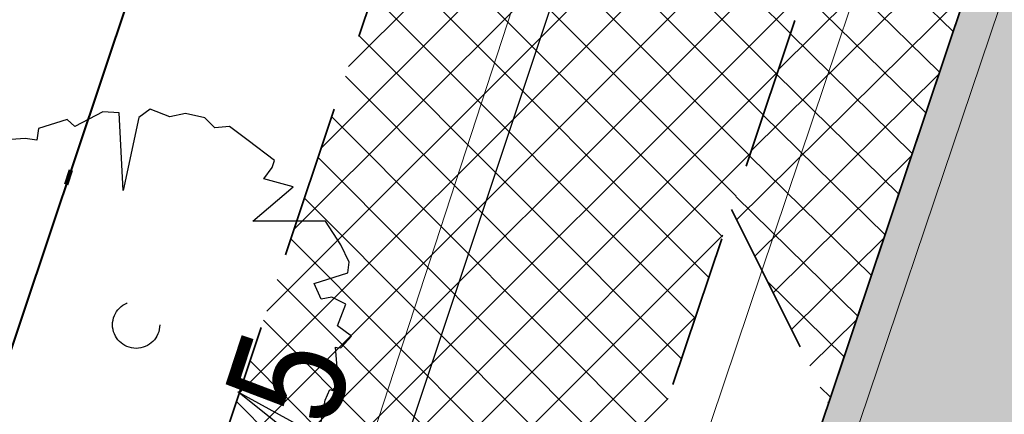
# Model space of a CAD drawing. Header units: metres. Extents: x 6599773 to 13199707, y 5688499 to 11377233.
# Tile 92 of 256: x 6599923.82 to 6599930.24, y 5688802.82 to 5688805.39. Entities that reach past the tile are written whole.
import ezdxf
from ezdxf.enums import TextEntityAlignment as Align

# ---------------------------------------------------------------- set-up
doc = ezdxf.new("R2010")
doc.units = ezdxf.units.M
doc.header["$MEASUREMENT"] = 0
for name, pattern in [('1', [0]), ('2_OTKJ', [2, 1.5, -0.5]), ('9', [1, 0, -1]), ('BTO', [0]), ('BUG', [1.5, 1, -0.5]), ('GUK', [2, 1.5, -0.5])]:
    doc.linetypes.add(name, pattern=pattern)
for name, color, linetype, lineweight in [('_kolor chodnik', 50, '1', 0), ('_kolor zjazdy kostka', 7, '1', 0), ('_kolor ścieżka', 10, '1', 0), ('_kraweznik', 7, 'CONTINUOUS', 35), ('_kraweznik niski', 150, 'CONTINUOUS', 35), ('_linie rozgran', 100, '9', 90), ('_nasadzenia', 72, 'BUG', 30), ('_obrzeze', 10, 'BUG', 35), ('AS__Nowe_granice', 140, 'CONTINUOUS', 30), ('Kontury', 90, 'GUK', 5), ('OTK_L_0', 7, '2_OTKJ', 5), ('OTK_L_5', 7, 'CONTINUOUS', 5), ('OTR_T_1', 7, 'CONTINUOUS', 5), ('OTZ_L_1', 7, 'CONTINUOUS', 5)]:
    doc.layers.add(name, color=color, linetype=linetype, lineweight=lineweight)
doc.layers.add('_kolor jezdnia', color=7, linetype='1', lineweight=0, true_color=0x00dbdb)
doc.layers.add('_podział mój', color=7, linetype='BTO', lineweight=40, true_color=0xdb70ff)
doc.layers.add('RS-drzewa projektowane', color=7, linetype='CONTINUOUS')
doc.styles.add('STYL_ARIAL', font='ARIALN.TTF', dxfattribs={"width": 0.75, "oblique": 0.1})
pattern_1 = [(45, (0, 0), (-0.1767766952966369, 0.1767766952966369), []), (135, (0, 0), (-0.1767766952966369, -0.1767766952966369), [])]

# ---------------------------------------------------------------- blocks, each defined once
blk = doc.blocks.new('d2')
at = {"layer": '_nasadzenia'}
for p, q in [((-293019.6650315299, 28216.48516633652), (-293019.9423898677, 28216.34093857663)), ((-293019.5058528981, 28216.47423294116), (-293019.6650315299, 28216.48516633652)), ((-293019.4652712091, 28215.71171003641), (-293019.5058528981, 28216.47423294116)), ((-293019.2000540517, 28216.51097357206), (-293019.3144192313, 28216.43055231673)), ((-293019.0088658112, 28216.43478685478), (-293019.2000540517, 28216.51097357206)), ((-293018.8558436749, 28216.46941021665), (-293019.0088658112, 28216.43478685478)), ((-293018.6644100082, 28216.42572959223), (-293018.8558436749, 28216.46941021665)), ((-293020.0166255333, 28216.40975598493), (-293020.2968166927, 28216.3208126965)), ((-293019.9423898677, 28216.34093857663), (-293020.0166255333, 28216.40975598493)), ((-293019.3144192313, 28216.43055231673), (-293019.4652712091, 28215.71171003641)), ((-293018.5676449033, 28216.32748790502), (-293018.6644100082, 28216.42572959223)), ((-293018.421270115, 28216.34265583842), (-293018.5676449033, 28216.32748790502)), ((-293018.2402983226, 28216.20477988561), (-293018.421270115, 28216.34265583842)), ((-293020.2968166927, 28216.3208126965), (-293020.3139259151, 28216.20716193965)), ((-293020.4275548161, 28216.22425896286), (-293020.8178057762, 28216.19464650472)), ((-293020.3139259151, 28216.20716193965), (-293020.4275548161, 28216.22425896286)), ((-293017.9817671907, 28216.00781423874), (-293018.2402983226, 28216.20477988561)), ((-293018.0050329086, 28215.93972023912), (-293017.9817671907, 28216.00781423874)), ((-293018.0871430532, 28215.82655175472), (-293018.0050329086, 28215.93972023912)), ((-293017.7984534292, 28215.74964162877), (-293018.0871430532, 28215.82655175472)), ((-293018.1938077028, 28215.40966504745), (-293017.7984534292, 28215.74964162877)), ((-293017.4792267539, 28215.41244162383), (-293018.1938077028, 28215.40966504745)), ((-293017.3314917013, 28215.17728852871), (-293017.4792267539, 28215.41244162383)), ((-293017.2482667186, 28215.00762989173), (-293017.3314917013, 28215.17728852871)), ((-293017.262052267, 28214.90370684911), (-293017.2482667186, 28215.00762989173)), ((-293017.5911168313, 28214.7988722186), (-293017.262052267, 28214.90370684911)), ((-293017.5240193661, 28214.64558719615), (-293017.5911168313, 28214.7988722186)), ((-293017.4198706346, 28214.66431921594), (-293017.5240193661, 28214.64558719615)), ((-293017.2806340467, 28214.59501953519), (-293017.4198706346, 28214.66431921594)), ((-293017.3634804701, 28214.38433277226), (-293017.2806340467, 28214.59501953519)), ((-293017.2244893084, 28214.28252699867), (-293017.3634804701, 28214.38433277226)), ((-293017.3293743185, 28214.16627670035), (-293017.2244893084, 28214.28252699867)), ((-293017.3515251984, 28213.81535557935), (-293017.3813259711, 28214.17316373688)), ((-293017.3813259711, 28214.17316373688), (-293017.3716003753, 28214.16984078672)), ((-293017.3716003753, 28214.16984078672), (-293017.3293743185, 28214.16627670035)), ((-293018.340181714, 28213.73353405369), (-293017.6313377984, 28213.34606689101)), ((-293017.6100354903, 28213.15411214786), (-293018.340181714, 28213.73353405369)), ((-293017.4827541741, 28213.65378966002), (-293017.4364681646, 28213.75747156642)), ((-293017.4364681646, 28213.75747156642), (-293017.4072913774, 28213.74750271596)), ((-293017.4071456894, 28213.74987151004), (-293017.3515251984, 28213.81535557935)), ((-293017.5369146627, 28213.36812186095), (-293017.4827541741, 28213.65378966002))]:
    blk.add_line(p, q, dxfattribs=at)
blk.add_circle((-293019.3393299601, 28214.3936584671), 0.2317757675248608, dxfattribs=at)

msp = doc.modelspace()

# ---------------------------------------------------------------- hatches: boundary and pattern name
at = {"layer": '_kolor chodnik'}
h = msp.add_hatch(dxfattribs=at)
h.set_pattern_fill('ANSI37', color=256, scale=2)
h.set_pattern_definition(pattern_1)
h.paths.add_polyline_path([(6599849.938171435, 5688542.085872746), (6599852.232147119, 5688548.938742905), (6599853.573135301, 5688548.489851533), (6599853.827082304, 5688549.248475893), (6599851.793849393, 5688549.929093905), (6599849.895278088, 5688548.982823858), (6599847.823506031, 5688542.793750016)])
edge = h.paths.add_edge_path()
edge.add_line((6600018.106075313, 5689087.454911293), (6600022.42781917, 5689091.229234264))
edge.add_line((6600022.42781917, 5689091.229234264), (6600020.233254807, 5689093.742094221))
edge.add_line((6600020.233254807, 5689093.742094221), (6600017.159471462, 5689091.057656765))
edge.add_arc((6600023.275194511, 5689085.3851404), 8.341433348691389, 137.1531559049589, 148.8016577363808)
edge.add_line((6600016.140105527, 5689089.706021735), (6600018.106075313, 5689087.454911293))
h.paths.add_polyline_path([(6600038.501784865, 5689187.592294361), (6600037.906968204, 5689187.700586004), (6600037.63829624, 5689186.224843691), (6600038.240083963, 5689186.115282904)])
h.paths.add_polyline_path([(6600069.098302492, 5689360.276020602), (6600068.321239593, 5689360.413462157), (6600068.064048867, 5689358.936495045), (6600068.836639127, 5689358.799546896)])
h.paths.add_polyline_path([(6600082.393785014, 5689362.950258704), (6600082.941124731, 5689366.103121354), (6600081.481377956, 5689366.361351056), (6600080.923159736, 5689363.210828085)])
h.paths.add_polyline_path([(6600074.022236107, 5689388.065861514), (6600072.983907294, 5689388.249860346), (6600072.723374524, 5689386.77253894), (6600073.760538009, 5689386.588865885)])
h.paths.add_polyline_path([(6600105.613104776, 5689486.405659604), (6600106.749499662, 5689489.711933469), (6600105.298891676, 5689490.233346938), (6600104.143487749, 5689486.917306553)], flags=17)
h.paths.add_polyline_path([(6600132.519778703, 5689678.737346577), (6600131.761827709, 5689678.896110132), (6600131.444670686, 5689677.429261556), (6600132.212256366, 5689677.269208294)])
h.paths.add_polyline_path([(6600156.649397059, 5689798.7449027), (6600156.48800471, 5689797.958860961), (6600157.450195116, 5689797.757316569), (6600157.615023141, 5689798.542205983)])
h.paths.add_polyline_path([(6600189.055358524, 5689948.643107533), (6600187.902868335, 5689948.884512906), (6600187.600024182, 5689947.417400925), (6600188.748131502, 5689947.176379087)])
edge = h.paths.add_edge_path()
edge.add_line((6600204.459383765, 5690032.969035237), (6600204.153258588, 5690031.227801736))
edge.add_arc((6600202.328347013, 5690027.299936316), 4.331100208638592, 41.85300125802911, 65.08011549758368, ccw=False)
edge.add_arc((6600032.90393149, 5690051.979071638), 174.020003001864, 352.8070218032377, 353.495463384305)
edge.add_arc((6600202.372679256, 5690027.343587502), 5.999999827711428, 55.12102442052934, 69.64815978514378)
edge = h.paths.add_edge_path()
edge.add_line((6600205.046027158, 5690040.265402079), (6600204.972740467, 5690038.483452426))
edge.add_arc((6600203.986269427, 5690044.401803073), 5.999999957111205, 279.4630688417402, 294.9140560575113)
edge.add_line((6600206.513819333, 5690038.960158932), (6600206.607027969, 5690041.030672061))
edge.add_arc((6600203.986269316, 5690044.401803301), 4.270000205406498, 284.3702444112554, 307.86193139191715, ccw=False)
edge = h.paths.add_edge_path()
edge.add_arc((6600203.547470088, 5690044.558759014), 6.446878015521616, 324.4350091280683, 356.2013368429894, ccw=False)
edge.add_arc((6600203.986269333, 5690044.401803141), 6.00000007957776, 323.2169970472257, 357.4193489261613)
h.paths.add_polyline_path([(6600208.910055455, 5690121.713696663), (6600208.146285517, 5690121.748120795), (6600207.125602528, 5690121.794124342), (6600209.971605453, 5690121.665851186)])
edge = h.paths.add_edge_path()
edge.add_line((6600238.769818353, 5690481.648294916), (6600240.338176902, 5690490.873746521))
edge.add_line((6600240.338176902, 5690490.873746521), (6600241.251295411, 5690510.829461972))
edge.add_line((6600241.251295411, 5690510.829461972), (6600239.524022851, 5690510.928942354))
edge.add_line((6600239.524022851, 5690510.928942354), (6600238.633343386, 5690491.167757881))
edge.add_line((6600238.633343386, 5690491.167757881), (6600234.579716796, 5690467.661262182))
edge.add_line((6600234.579716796, 5690467.661262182), (6600234.449796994, 5690464.966873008))
edge.add_arc((6600242.443669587, 5690464.607462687), 8.00194818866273, 177.4256738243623, 268.2543056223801)
edge.add_line((6600242.199903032, 5690456.609228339), (6600242.216657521, 5690457.359274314))
edge.add_line((6600242.216657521, 5690457.359274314), (6600242.305257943, 5690458.836738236))
edge.add_arc((6600242.444504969, 5690464.607952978), 5.772894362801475, 177.0298084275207, 268.6178439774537, ccw=False)
edge.add_line((6600236.679365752, 5690464.907083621), (6600236.951876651, 5690470.95443634))
edge.add_line((6600236.951876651, 5690470.95443634), (6600238.150786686, 5690478.210832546))
edge.add_line((6600238.150786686, 5690478.210832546), (6600238.769818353, 5690481.648294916))
h.paths.add_polyline_path([(6600238.769818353, 5690481.648294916), (6600238.150786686, 5690478.210832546), (6600239.670056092, 5690477.930590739), (6600240.266710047, 5690481.376366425)], flags=17)
edge = h.paths.add_edge_path()
edge.add_line((6600223.366500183, 5690460.339976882), (6600223.276803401, 5690457.948865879))
edge.add_arc((6600221.105749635, 5690465.64864014), 7.999999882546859, 285.7465040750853, 299.8464885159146)
edge.add_line((6600225.08717264, 5690458.709744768), (6600225.240084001, 5690461.623695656))
edge.add_arc((6600221.105749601, 5690465.648640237), 5.769999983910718, 293.06724420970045, 315.7681070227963, ccw=False)
edge = h.paths.add_edge_path()
edge.add_arc((6600220.025145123, 5690444.676291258), 5.77000016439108, 37.996647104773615, 59.94382588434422, ccw=False)
edge.add_line((6600224.572175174, 5690448.22839199), (6600224.817793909, 5690451.081798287))
edge.add_arc((6600220.025145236, 5690444.676291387), 7.999999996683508, 53.19588653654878, 68.15166733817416)
edge.add_line((6600223.00235276, 5690452.101669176), (6600222.91504296, 5690449.670427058))
edge = h.paths.add_edge_path()
edge.add_arc((6600221.105749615, 5690465.648640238), 7.999999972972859, 328.0222308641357, 357.0132597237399)
edge.add_line((6600229.094882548, 5690465.23180147), (6600229.218816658, 5690467.593604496))
edge.add_line((6600229.218816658, 5690467.593604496), (6600228.218919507, 5690467.645774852))
edge.add_line((6600228.218919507, 5690467.645774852), (6600227.891778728, 5690461.411918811))
h.paths.add_polyline_path([(6600200.980142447, 5690012.236744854), (6600202.31727834, 5690011.956662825), (6600202.522293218, 5690012.935421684), (6600201.182321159, 5690013.216097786)])
h.paths.add_polyline_path([(6600196.457878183, 5689983.98337835), (6600195.202332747, 5689984.246370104), (6600194.899091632, 5689982.777335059), (6600196.150355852, 5689982.515240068)])
edge = h.paths.add_edge_path()
edge.add_line((6600112.305909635, 5689517.99101877), (6600112.691041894, 5689519.807934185))
edge.add_line((6600112.691041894, 5689519.807934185), (6600113.245521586, 5689522.423769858))
edge.add_line((6600113.245521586, 5689522.423769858), (6600111.553124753, 5689522.782507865))
edge.add_line((6600111.553124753, 5689522.782507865), (6600107.405864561, 5689503.217226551))
edge.add_line((6600107.405864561, 5689503.217226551), (6600099.494506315, 5689480.361667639))
edge.add_line((6600099.494506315, 5689480.361667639), (6600099.182814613, 5689478.891218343))
edge.add_arc((6600107.008997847, 5689477.232359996), 8.000059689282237, 168.0325629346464, 257.7529108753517)
edge.add_line((6600105.311960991, 5689469.414366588), (6600105.784990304, 5689471.593619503))
edge.add_arc((6600107.008927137, 5689477.232314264), 5.769999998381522, 168.0321375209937, 257.7533362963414, ccw=False)
edge.add_line((6600101.364343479, 5689478.42879883), (6600101.647245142, 5689479.76342708))
edge.add_line((6600101.647245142, 5689479.76342708), (6600104.143487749, 5689486.917306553))
edge.add_line((6600104.143487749, 5689486.917306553), (6600105.298891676, 5689490.233346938))
edge.add_line((6600105.298891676, 5689490.233346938), (6600108.240043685, 5689498.809726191))
edge.add_line((6600108.240043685, 5689498.809726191), (6600112.305909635, 5689517.99101877))
h.paths.add_polyline_path([(6600136.009573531, 5689645.499114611), (6600138.333647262, 5689645.012304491), (6600138.661671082, 5689646.578318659), (6600134.869459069, 5689647.372651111)])
at = {"layer": '_kolor jezdnia'}
h = msp.add_hatch(dxfattribs=at)
h.set_pattern_fill('ANSI37', color=256, scale=2.2)
h.set_pattern_definition([(311.9999999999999, (0, 0), (0.2043648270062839, 0.1840109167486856), []), (41.99999999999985, (0, 0), (-0.1840109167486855, 0.2043648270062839), [])])
edge = h.paths.add_edge_path()
edge.add_line((6599833.066047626, 5688539.933393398), (6599850.649511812, 5688527.983462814))
edge.add_arc((6599857.337592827, 5688536.653968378), 10.95025544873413, 169.5012687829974, 232.3548431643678, ccw=False)
edge.add_arc((6599858.085851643, 5688536.618142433), 11.69295282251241, 162.2507788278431, 169.9967502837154, ccw=False)
edge.add_line((6599846.949484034, 5688540.182754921), (6599847.823506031, 5688542.793750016))
edge.add_line((6599847.823506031, 5688542.793750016), (6599849.895278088, 5688548.982823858))
edge.add_line((6599849.895278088, 5688548.982823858), (6599852.434748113, 5688556.56906746))
edge.add_line((6599852.434748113, 5688556.56906746), (6599928.48625871, 5688783.760284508))
edge.add_line((6599928.48625871, 5688783.760284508), (6599931.025728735, 5688791.34652811))
edge.add_line((6599931.025728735, 5688791.34652811), (6599996.657773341, 5688987.411326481))
edge.add_line((6599996.657773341, 5688987.411326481), (6599999.197243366, 5688994.997570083))
edge.add_line((6599999.197243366, 5688994.997570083), (6600021.930100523, 5689062.908193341))
edge.add_line((6600021.930100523, 5689062.908193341), (6600017.620224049, 5689067.371531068))
edge.add_line((6600017.620224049, 5689067.371531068), (6600016.714558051, 5689064.654078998))
edge.add_line((6600016.714558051, 5689064.654078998), (6600012.423620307, 5689051.835617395))
edge.add_line((6600012.423620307, 5689051.835617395), (6600009.884150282, 5689044.249373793))
edge.add_line((6600009.884150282, 5689044.249373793), (6599977.53516164, 5688947.612159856))
edge.add_line((6599977.53516164, 5688947.612159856), (6599974.995691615, 5688940.025916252))
edge.add_line((6599974.995691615, 5688940.025916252), (6599942.096912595, 5688841.746295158))
edge.add_line((6599942.096912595, 5688841.746295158), (6599939.557442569, 5688834.160051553))
edge.add_line((6599939.557442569, 5688834.160051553), (6599882.679288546, 5688664.246042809))
edge.add_line((6599882.679288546, 5688664.246042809), (6599880.139818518, 5688656.659799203))
edge.add_line((6599880.139818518, 5688656.659799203), (6599852.464543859, 5688573.984527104))
edge.add_line((6599852.464543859, 5688573.984527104), (6599842.470137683, 5688544.127903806))
edge.add_arc((6599835.706422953, 5688546.652910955), 7.219660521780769, 248.54809133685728, 339.52856074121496, ccw=False)
h.paths.add_polyline_path([(6600044.653202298, 5689172.271628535), (6600046.276244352, 5689181.431901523), (6600047.759199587, 5689189.801539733), (6600051.0603021, 5689208.432603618), (6600052.368792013, 5689215.817578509), (6600054.808584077, 5689229.587499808), (6600056.11707399, 5689236.972474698), (6600057.346666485, 5689243.912161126), (6600058.655146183, 5689251.297078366), (6600058.831439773, 5689252.292060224), (6600060.098987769, 5689259.445963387), (6600060.139929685, 5689259.677035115), (6600061.407468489, 5689266.830886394), (6600072.329030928, 5689328.470998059), (6600073.637511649, 5689335.855921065), (6600077.337304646, 5689356.73715072), (6600078.820259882, 5689365.106788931), (6600081.142794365, 5689378.214921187), (6600082.53851694, 5689386.092227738), (6600095.187867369, 5689457.483787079), (6600091.082877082, 5689465.8405575), (6600089.043088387, 5689454.328211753), (6600087.870641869, 5689447.711051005), (6600087.560133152, 5689445.958573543), (6600086.562151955, 5689440.326076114), (6600082.433200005, 5689417.022719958), (6600080.95024477, 5689408.65308175), (6600077.202698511, 5689387.502337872), (6600075.719743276, 5689379.132699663), (6600073.469199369, 5689366.430874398), (6600071.986244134, 5689358.061236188), (6600069.986864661, 5689346.776955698), (6600068.591142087, 5689338.899649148), (6600065.559290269, 5689321.78820693), (6600064.163567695, 5689313.91090038), (6600059.719426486, 5689288.828650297), (6600058.323703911, 5689280.951343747), (6600057.563846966, 5689276.662793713), (6600056.168124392, 5689268.785487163), (6600054.804920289, 5689261.091711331), (6600053.409197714, 5689253.214404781), (6600053.264817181, 5689252.399536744), (6600051.869094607, 5689244.522230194), (6600051.183555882, 5689240.653124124), (6600049.787833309, 5689232.775817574), (6600046.593849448, 5689214.749319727), (6600045.198126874, 5689206.872013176), (6600044.41754409, 5689202.466488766), (6600042.934588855, 5689194.096850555), (6600036.429952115, 5689157.38538759), (6600034.94699688, 5689149.01574938), (6600030.579776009, 5689124.367629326), (6600027.529365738, 5689107.151445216), (6600024.895072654, 5689094.014582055), (6600030.583685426, 5689094.264316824), (6600032.945013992, 5689106.191885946), (6600043.170247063, 5689163.901990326)])
edge = h.paths.add_edge_path()
edge.add_line((6600111.106812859, 5689535.144351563), (6600111.256844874, 5689535.85214863))
edge.add_line((6600111.256844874, 5689535.85214863), (6600112.915748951, 5689543.678261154))
edge.add_line((6600112.915748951, 5689543.678261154), (6600117.304772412, 5689564.384094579))
edge.add_line((6600117.304772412, 5689564.384094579), (6600119.067357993, 5689572.699339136))
edge.add_line((6600119.067357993, 5689572.699339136), (6600120.087667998, 5689577.512794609))
edge.add_line((6600120.087667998, 5689577.512794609), (6600121.64289057, 5689584.849775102))
edge.add_line((6600121.64289057, 5689584.849775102), (6600128.436769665, 5689616.900852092))
edge.add_line((6600128.436769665, 5689616.900852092), (6600129.991992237, 5689624.237832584))
edge.add_line((6600129.991992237, 5689624.237832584), (6600132.660554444, 5689636.827148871))
edge.add_line((6600132.660554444, 5689636.827148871), (6600133.208838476, 5689639.444704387))
edge.add_line((6600133.208838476, 5689639.444704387), (6600134.848957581, 5689647.274775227))
edge.add_line((6600134.848957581, 5689647.274775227), (6600138.97649476, 5689666.979995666))
edge.add_line((6600138.97649476, 5689666.979995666), (6600140.51410642, 5689674.320687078))
edge.add_line((6600140.51410642, 5689674.320687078), (6600145.209128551, 5689696.735129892))
edge.add_line((6600145.209128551, 5689696.735129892), (6600146.746740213, 5689704.075821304))
edge.add_line((6600146.746740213, 5689704.075821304), (6600151.462308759, 5689726.588354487))
edge.add_line((6600151.462308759, 5689726.588354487), (6600152.999920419, 5689733.929045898))
edge.add_line((6600152.999920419, 5689733.929045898), (6600155.244070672, 5689744.642813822))
edge.add_line((6600155.244070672, 5689744.642813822), (6600156.781682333, 5689751.983505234))
edge.add_line((6600156.781682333, 5689751.983505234), (6600161.635515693, 5689775.156126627))
edge.add_line((6600161.635515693, 5689775.156126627), (6600163.378142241, 5689783.475576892))
edge.add_line((6600163.378142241, 5689783.475576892), (6600163.850769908, 5689785.731942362))
edge.add_line((6600163.850769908, 5689785.731942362), (6600167.028500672, 5689800.90270461))
edge.add_line((6600167.028500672, 5689800.90270461), (6600179.490888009, 5689860.399222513))
edge.add_line((6600179.490888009, 5689860.399222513), (6600181.233514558, 5689868.718672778))
edge.add_line((6600181.233514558, 5689868.718672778), (6600181.84713393, 5689871.648144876))
edge.add_line((6600181.84713393, 5689871.648144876), (6600183.38474559, 5689878.988836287))
edge.add_line((6600183.38474559, 5689878.988836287), (6600184.935818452, 5689886.393792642))
edge.add_line((6600184.935818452, 5689886.393792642), (6600186.575937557, 5689894.223863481))
edge.add_line((6600186.575937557, 5689894.223863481), (6600194.051338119, 5689929.912074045))
edge.add_line((6600194.051338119, 5689929.912074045), (6600195.691457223, 5689937.742144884))
edge.add_line((6600195.691457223, 5689937.742144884), (6600202.915799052, 5689972.231779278))
edge.add_line((6600202.915799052, 5689972.231779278), (6600204.555918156, 5689980.061850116))
edge.add_line((6600204.555918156, 5689980.061850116), (6600206.062781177, 5689987.255744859))
edge.add_line((6600206.062781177, 5689987.255744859), (6600207.702900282, 5689995.085815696))
edge.add_line((6600207.702900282, 5689995.085815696), (6600210.232559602, 5690007.162628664))
edge.add_line((6600210.232559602, 5690007.162628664), (6600211.694938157, 5690014.144150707))
edge.add_arc((6600028.177652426, 5690052.584442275), 187.5000004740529, 348.1696294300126, 357.4195276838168)
edge.add_line((6600215.487522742, 5690044.142720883), (6600208.310270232, 5690026.480446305))
edge.add_arc((6600032.903933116, 5690051.97907145), 177.2500013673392, 348.1696294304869, 351.7289130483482, ccw=False)
edge.add_line((6600206.38894146, 5690015.640182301), (6600205.966941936, 5690013.625519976))
edge.add_line((6600205.966941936, 5690013.625519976), (6600204.326822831, 5690005.795449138))
edge.add_line((6600204.326822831, 5690005.795449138), (6600197.076961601, 5689971.183982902))
edge.add_line((6600197.076961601, 5689971.183982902), (6600195.334335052, 5689962.864532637))
edge.add_line((6600195.334335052, 5689962.864532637), (6600193.44722506, 5689953.855305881))
edge.add_line((6600193.44722506, 5689953.855305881), (6600191.909227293, 5689946.512771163))
edge.add_line((6600191.909227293, 5689946.512771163), (6600185.49684423, 5689915.899498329))
edge.add_line((6600185.49684423, 5689915.899498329), (6600183.856521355, 5689908.068454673))
edge.add_line((6600183.856521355, 5689908.068454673), (6600182.066605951, 5689899.523243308))
edge.add_line((6600182.066605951, 5689899.523243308), (6600180.32407057, 5689891.204228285))
edge.add_line((6600180.32407057, 5689891.204228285), (6600174.320344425, 5689862.541919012))
edge.add_line((6600174.320344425, 5689862.541919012), (6600172.577809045, 5689854.222903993))
edge.add_line((6600172.577809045, 5689854.222903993), (6600163.663810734, 5689811.666703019))
edge.add_line((6600163.663810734, 5689811.666703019), (6600162.023782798, 5689803.837067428))
edge.add_line((6600162.023782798, 5689803.837067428), (6600160.924220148, 5689798.587659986))
edge.add_line((6600160.924220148, 5689798.587659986), (6600159.279208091, 5689790.734229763))
edge.add_line((6600159.279208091, 5689790.734229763), (6600157.107250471, 5689780.365115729))
edge.add_line((6600157.107250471, 5689780.365115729), (6600155.462238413, 5689772.511685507))
edge.add_line((6600155.462238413, 5689772.511685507), (6600153.380318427, 5689762.572418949))
edge.add_line((6600153.380318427, 5689762.572418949), (6600151.735124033, 5689754.718118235))
edge.add_line((6600151.735124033, 5689754.718118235), (6600148.586504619, 5689739.686336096))
edge.add_line((6600148.586504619, 5689739.686336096), (6600146.885007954, 5689731.563243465))
edge.add_line((6600146.885007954, 5689731.563243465), (6600141.75088822, 5689707.052510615))
edge.add_line((6600141.75088822, 5689707.052510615), (6600140.110896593, 5689699.223048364))
edge.add_line((6600140.110896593, 5689699.223048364), (6600133.483561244, 5689667.583574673))
edge.add_line((6600133.483561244, 5689667.583574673), (6600131.860394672, 5689659.834436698))
edge.add_line((6600131.860394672, 5689659.834436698), (6600131.740984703, 5689659.26436315))
edge.add_line((6600131.740984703, 5689659.26436315), (6600130.117814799, 5689651.515209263))
edge.add_line((6600130.117814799, 5689651.515209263), (6600127.278733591, 5689637.961189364))
edge.add_line((6600127.278733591, 5689637.961189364), (6600126.924568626, 5689636.290366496))
edge.add_line((6600126.924568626, 5689636.290366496), (6600125.166244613, 5689627.995226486))
edge.add_line((6600125.166244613, 5689627.995226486), (6600118.009503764, 5689594.232298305))
edge.add_line((6600118.009503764, 5689594.232298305), (6600116.251179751, 5689585.937158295))
edge.add_line((6600116.251179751, 5689585.937158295), (6600113.665314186, 5689573.737975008))
edge.add_line((6600113.665314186, 5689573.737975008), (6600111.898534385, 5689565.402943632))
edge.add_line((6600111.898534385, 5689565.402943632), (6600104.889982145, 5689532.33911599))
edge.add_line((6600104.889982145, 5689532.33911599), (6600103.226635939, 5689524.492047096))
edge.add_line((6600103.226635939, 5689524.492047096), (6600096.623876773, 5689493.342605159))
edge.add_line((6600096.623876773, 5689493.342605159), (6600094.968986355, 5689485.53542763))
edge.add_line((6600094.968986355, 5689485.53542763), (6600094.300101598, 5689482.379870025))
edge.add_line((6600094.300101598, 5689482.379870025), (6600099.182814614, 5689478.891218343))
edge.add_line((6600099.182814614, 5689478.891218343), (6600099.494506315, 5689480.361667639))
edge.add_line((6600099.494506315, 5689480.361667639), (6600111.106812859, 5689535.144351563))
edge = h.paths.add_edge_path()
edge.add_arc((6600239.213891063, 5690851.4003676), 10.0000000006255, -2.8342403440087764, 76.13703556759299, ccw=False)
edge.add_line((6600249.201658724, 5690850.905901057), (6600249.082723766, 5690848.503524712))
edge.add_line((6600249.082723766, 5690848.503524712), (6600247.016487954, 5690806.767468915))
edge.add_line((6600247.016487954, 5690806.767468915), (6600246.092398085, 5690789.152178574))
edge.add_line((6600246.092398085, 5690789.152178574), (6600233.768116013, 5690572.015170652))
edge.add_line((6600233.768116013, 5690572.015170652), (6600228.959056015, 5690465.29620206))
edge.add_line((6600228.959056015, 5690465.29620206), (6600234.588724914, 5690465.017134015))
edge.add_line((6600234.588724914, 5690465.017134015), (6600239.26254019, 5690571.767576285))
edge.add_line((6600239.26254019, 5690571.767576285), (6600252.505038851, 5690806.400146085))
edge.add_line((6600252.505038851, 5690806.400146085), (6600254.569211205, 5690848.094521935))
edge.add_arc((6600262.559425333, 5690847.6989487), 7.999999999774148, 76.13703557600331, 177.1657596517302, ccw=False)
edge.add_line((6600264.476229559, 5690855.465921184), (6600241.609896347, 5690861.109083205))
edge = h.paths.add_edge_path()
edge.add_line((6600250.031475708, 5690451.625307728), (6600250.231741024, 5690455.772579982))
edge.add_line((6600250.231741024, 5690455.772579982), (6600246.257763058, 5690456.417303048))
edge.add_line((6600246.257763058, 5690456.417303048), (6600242.171761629, 5690456.61060902))
edge.add_arc((6600242.563100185, 5690464.586983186), 7.985968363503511, 176.9123644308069, 267.1911945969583, ccw=False)
edge.add_line((6600234.588724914, 5690465.017134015), (6600228.959056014, 5690465.29620206))
edge.add_arc((6600220.965133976, 5690465.657286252), 8.002072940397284, 267.8289300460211, 357.413716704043, ccw=False)
edge.add_line((6600220.661989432, 5690457.660957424), (6600212.406915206, 5690458.119572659))
edge.add_line((6600212.406915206, 5690458.119572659), (6600208.431872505, 5690457.817501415))
edge.add_line((6600208.431872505, 5690457.817501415), (6600208.233912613, 5690454.548331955))
edge.add_line((6600208.233912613, 5690454.548331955), (6600212.129565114, 5690453.127270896))
edge.add_line((6600212.129565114, 5690453.127270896), (6600218.640548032, 5690452.76554962))
edge.add_line((6600218.640548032, 5690452.76554962), (6600216.486747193, 5690452.885205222))
edge.add_line((6600216.486747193, 5690452.885205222), (6600220.46890539, 5690452.663974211))
edge.add_arc((6600220.025145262, 5690444.676291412), 7.999999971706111, -0.3386579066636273, 86.8201700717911, ccw=False)
edge.add_line((6600228.025005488, 5690444.629006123), (6600227.803602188, 5690439.649256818))
edge.add_line((6600227.803602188, 5690439.649256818), (6600226.885525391, 5690435.936828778))
edge.add_line((6600226.885525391, 5690435.936828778), (6600225.534849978, 5690405.967249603))
edge.add_line((6600225.534849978, 5690405.967249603), (6600226.115199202, 5690402.187514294))
edge.add_line((6600226.115199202, 5690402.187514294), (6600213.445139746, 5690121.008786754))
edge.add_line((6600213.445139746, 5690121.008786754), (6600213.352800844, 5690118.960058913))
edge.add_line((6600213.352800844, 5690118.960058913), (6600209.980184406, 5690044.131649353))
edge.add_arc((6600203.986269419, 5690044.401803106), 5.999999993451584, 257.4162346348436, 357.41934921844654, ccw=False)
edge.add_line((6600202.679069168, 5690038.545931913), (6600201.589735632, 5690033.666039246))
edge.add_line((6600201.589735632, 5690033.666039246), (6600203.67987942, 5690033.199458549))
edge.add_arc((6600202.372679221, 5690027.343587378), 5.999999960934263, -8.27108729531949, 77.41623506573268, ccw=False)
edge.add_line((6600208.310270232, 5690026.480446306), (6600215.487522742, 5690044.142720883))
edge.add_line((6600215.487522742, 5690044.142720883), (6600216.199687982, 5690059.944661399))
edge.add_line((6600216.199687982, 5690059.944661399), (6600216.537356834, 5690067.437056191))
edge.add_line((6600216.537356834, 5690067.437056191), (6600223.893528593, 5690230.66011469))
edge.add_line((6600223.893528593, 5690230.66011469), (6600224.231197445, 5690238.152509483))
edge.add_line((6600224.231197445, 5690238.152509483), (6600233.507835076, 5690443.987992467))
edge.add_arc((6600241.499722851, 5690443.627812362), 7.999999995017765, 87.29208981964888, 177.4195277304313, ccw=False)
edge.add_line((6600241.877677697, 5690451.618879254), (6600246.021541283, 5690451.422886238))
edge.add_line((6600246.021541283, 5690451.422886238), (6600246.427694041, 5690451.443388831))
edge.add_line((6600246.427694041, 5690451.443388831), (6600246.793970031, 5690451.461878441))
edge.add_line((6600246.793970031, 5690451.461878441), (6600250.031475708, 5690451.625307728))
edge = h.paths.add_edge_path()
edge.add_line((6600007.33756506, 5689086.20374581), (6600006.980466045, 5689080.740822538))
edge.add_line((6600006.980466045, 5689080.740822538), (6600007.229745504, 5689080.720859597))
edge.add_line((6600007.229745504, 5689080.720859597), (6600008.093335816, 5689080.601653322))
edge.add_line((6600008.093335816, 5689080.601653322), (6600008.702681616, 5689080.53831051))
edge.add_arc((6600008.140193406, 5689070.554142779), 9.999999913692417, -18.557800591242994, 86.77547804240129, ccw=False)
edge.add_line((6600017.620224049, 5689067.371531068), (6600021.930100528, 5689062.908193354))
edge.add_arc((6599734.83819726, 5689159.011261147), 302.7499967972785, 341.4922000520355, 343.8640860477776)
edge.add_arc((6600034.895369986, 5689072.315877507), 9.581213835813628, 98.63328270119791, 164.5273290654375, ccw=False)
edge.add_line((6600033.457137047, 5689081.788529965), (6600033.832640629, 5689081.798737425))
edge.add_line((6600033.832640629, 5689081.798737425), (6600034.422462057, 5689082.05700874))
edge.add_line((6600034.422462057, 5689082.05700874), (6600036.833623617, 5689082.139040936))
edge.add_line((6600036.833623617, 5689082.139040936), (6600036.730225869, 5689087.148851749))
edge.add_line((6600036.730225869, 5689087.148851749), (6600036.579860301, 5689087.134303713))
edge.add_arc((6600036.479565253, 5689093.136286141), 6.002820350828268, 169.1687651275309, 270.9573417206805, ccw=False)
edge.add_line((6600030.583685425, 5689094.264316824), (6600024.895072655, 5689094.014582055))
edge.add_arc((6600015.200558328, 5689096.162123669), 9.929528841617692, 271.0943432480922, 347.5094668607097, ccw=False)
edge.add_arc((6600014.909438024, 5689089.646776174), 3.446070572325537, 264.4236009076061, 278.0194998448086, ccw=False)
edge.add_line((6600014.574573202, 5689086.217014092), (6600014.299554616, 5689086.232508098))
edge.add_line((6600014.299554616, 5689086.232508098), (6600010.474232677, 5689086.448019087))
edge.add_line((6600010.474232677, 5689086.448019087), (6600007.33756506, 5689086.20374581))
edge = h.paths.add_edge_path()
edge.add_line((6600105.490725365, 5689463.953528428), (6600106.927559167, 5689464.047234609))
edge.add_line((6600106.927559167, 5689464.047234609), (6600107.835, 5689468.66))
edge.add_line((6600107.835, 5689468.66), (6600105.311960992, 5689469.414366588))
edge.add_arc((6600107.008997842, 5689477.232359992), 8.000059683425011, 168.0325628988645, 257.7529109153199, ccw=False)
edge.add_line((6600099.182814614, 5689478.891218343), (6600094.300101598, 5689482.379870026))
edge.add_arc((6600586.245114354, 5689378.10423892), 502.8750369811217, 168.032376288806, 169.9522165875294)
edge.add_line((6600091.082877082, 5689465.8405575), (6600095.187867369, 5689457.483787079))
edge.add_arc((6600103.06517392, 5689456.088064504), 8.000000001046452, 77.7533362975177, 169.9524553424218, ccw=False)
edge.add_line((6600104.762140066, 5689463.906012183), (6600105.490725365, 5689463.953528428))
at = {"layer": '_kolor zjazdy kostka'}
h = msp.add_hatch(dxfattribs=at)
h.set_pattern_fill('ANSI37', color=256, scale=2)
h.set_pattern_definition(pattern_1)
h.paths.add_polyline_path([(6600244.137440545, 5690813.934732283), (6600242.369522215, 5690814.022127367), (6600242.097568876, 5690808.528921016), (6600243.865482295, 5690808.44142671)])
h.paths.add_polyline_path([(6600247.012128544, 5690806.679412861), (6600247.44273645, 5690815.377295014), (6600247.393289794, 5690814.378518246), (6600247.113277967, 5690808.722537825)])
h.paths.add_polyline_path([(6600242.297085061, 5690788.088808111), (6600240.958726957, 5690788.155683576), (6600240.648818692, 5690782.664569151), (6600241.987258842, 5690782.599147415)])
h.paths.add_polyline_path([(6600245.558275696, 5690780.919298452), (6600246.037231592, 5690789.405686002), (6600244.985820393, 5690788.453468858), (6600244.612601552, 5690781.981345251)])
h.paths.add_polyline_path([(6600241.348405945, 5690723.711515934), (6600242.272017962, 5690722.691689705), (6600242.749709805, 5690731.155680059), (6600241.698138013, 5690730.203317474), (6600241.472690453, 5690726.27550499)])
h.paths.add_polyline_path([(6600225.772794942, 5690394.589141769), (6600224.731429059, 5690393.637598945), (6600224.461246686, 5690387.644646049), (6600225.412923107, 5690386.603142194)])
h.paths.add_polyline_path([(6600223.012390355, 5690333.280720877), (6600223.372595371, 5690341.272607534), (6600222.32835346, 5690340.318436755), (6600222.058239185, 5690334.324941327)])
h.paths.add_polyline_path([(6600215.496388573, 5690166.390602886), (6600215.856593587, 5690174.382489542), (6600214.812834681, 5690173.428760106), (6600214.542018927, 5690167.435062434)])
h.paths.add_polyline_path([(6600212.446537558, 5690121.053392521), (6600213.399499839, 5690120.010473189), (6600213.788744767, 5690128.503024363), (6600212.745135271, 5690127.54943145)])
h.paths.add_polyline_path([(6600209.977420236, 5690121.665589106), (6600210.225142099, 5690127.162117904), (6600207.346107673, 5690127.291879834), (6600207.119593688, 5690121.794395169)])
h.paths.add_polyline_path([(6600207.950178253, 5690070.725854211), (6600204.880846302, 5690070.828947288), (6600204.643784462, 5690065.333808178), (6600207.702521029, 5690065.204598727)])
h.paths.add_polyline_path([(6600200.981479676, 5690012.236464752), (6600199.969248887, 5690007.339980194), (6600201.282587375, 5690007.064882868), (6600202.31726072, 5690011.956666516)])
h.paths.add_polyline_path([(6600193.613960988, 5689970.406358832), (6600192.398010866, 5689970.660657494), (6600191.286205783, 5689965.274578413), (6600192.486379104, 5689965.023185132)])
h.paths.add_polyline_path([(6600189.061271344, 5689948.671423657), (6600189.984133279, 5689953.050774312), (6600188.818902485, 5689953.32186217), (6600187.908781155, 5689948.91282903)])
h.paths.add_polyline_path([(6600180.976201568, 5689915.317449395), (6600179.952861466, 5689910.421322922), (6600181.008474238, 5689910.200199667), (6600182.033843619, 5689915.09540201)])
h.paths.add_polyline_path([(6600176.508279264, 5689893.538690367), (6600177.476023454, 5689893.335973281), (6600178.603605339, 5689898.719146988), (6600177.636002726, 5689898.922290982)])
h.paths.add_polyline_path([(6600179.28182965, 5689859.401159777), (6600180.522246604, 5689860.211927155), (6600181.057490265, 5689860.561775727), (6600183.598022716, 5689860.029600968), (6600184.726606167, 5689865.412570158), (6600182.186324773, 5689865.943033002), (6600181.604764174, 5689866.832779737), (6600181.024456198, 5689867.720610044)])
h.paths.add_polyline_path([(6600160.20081012, 5689810.862606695), (6600159.232772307, 5689811.065842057), (6600158.207991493, 5689806.171529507), (6600159.17573568, 5689805.968812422)])
h.paths.add_polyline_path([(6600156.493917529, 5689797.987177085), (6600155.463416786, 5689793.068691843), (6600156.431160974, 5689792.865974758), (6600157.461419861, 5689797.784520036)])
edge = h.paths.add_edge_path()
edge.add_arc((6600173.111981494, 5689800.679690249), 5.999999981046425, 204.6731153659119, 239.5411154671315, ccw=False)
edge.add_arc((6600173.162096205, 5689800.685330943), 6.047914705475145, 168.3203586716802, 204.5234866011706, ccw=False)
edge.add_line((6600167.239404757, 5689801.909666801), (6600163.65166784, 5689784.781499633))
edge.add_arc((6600169.524220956, 5689783.551410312), 5.999999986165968, 139.2146049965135, 168.1696294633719, ccw=False)
edge.add_arc((6600169.524220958, 5689783.551410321), 5.999999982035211, 96.80962310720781, 139.2146050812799, ccw=False)
edge.add_line((6600168.81279652, 5689789.509083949), (6600170.070461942, 5689795.507731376))
h.paths.add_polyline_path([(6600163.526364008, 5689776.866746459), (6600166.051243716, 5689776.337874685), (6600167.179826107, 5689781.720838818), (6600164.653945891, 5689782.24992016), (6600163.941148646, 5689783.340449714), (6600163.493329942, 5689784.025580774), (6600161.750703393, 5689775.706130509), (6600162.438017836, 5689776.155376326)])
h.paths.add_polyline_path([(6600152.614191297, 5689774.643430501), (6600153.639138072, 5689779.536616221), (6600152.646757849, 5689779.74492896), (6600151.646447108, 5689774.846147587)])
h.paths.add_polyline_path([(6600150.121074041, 5689767.466820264), (6600148.177624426, 5689758.167954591), (6600149.115997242, 5689757.971390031), (6600151.066362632, 5689767.268392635)])
h.paths.add_polyline_path([(6600142.970741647, 5689739.332500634), (6600141.888449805, 5689734.142420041), (6600144.036614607, 5689733.695518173), (6600145.123068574, 5689738.882330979)])
h.paths.add_polyline_path([(6600136.256357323, 5689701.052153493), (6600137.154085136, 5689700.864096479), (6600138.287960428, 5689706.274871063), (6600137.38649247, 5689706.464182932)])
h.paths.add_polyline_path([(6600130.081494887, 5689667.099389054), (6600129.212847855, 5689667.281639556), (6600128.083282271, 5689661.898895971), (6600128.953953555, 5689661.716447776)])
h.paths.add_polyline_path([(6600128.397394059, 5689659.030340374), (6600127.554144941, 5689659.207226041), (6600126.493408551, 5689653.810049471), (6600127.269860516, 5689653.647397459)])
h.paths.add_polyline_path([(6600134.990411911, 5689640.633636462), (6600137.30714639, 5689640.148363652), (6600138.339560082, 5689645.040620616), (6600136.015486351, 5689645.500958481), (6600135.435178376, 5689646.388788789), (6600134.8548704, 5689647.276619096), (6600133.214751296, 5689639.446548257), (6600134.102581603, 5689640.026856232)])
h.paths.add_polyline_path([(6600122.164164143, 5689634.294831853), (6600121.024067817, 5689628.914244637), (6600122.015114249, 5689628.705875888), (6600123.155614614, 5689634.086346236)])
h.paths.add_polyline_path([(6600114.542075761, 5689593.450769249), (6600113.493359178, 5689593.398339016), (6600112.364315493, 5689588.045694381), (6600113.29076438, 5689587.547532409)])
h.paths.add_polyline_path([(6600110.194543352, 5689572.941097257), (6600109.207819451, 5689573.148880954), (6600108.06771793, 5689567.768269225), (6600109.050143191, 5689567.53521504)])
h.paths.add_polyline_path([(6600119.083213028, 5689565.540446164), (6600119.089125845, 5689565.542290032), (6600121.462438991, 5689565.065690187), (6600122.598093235, 5689570.447168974), (6600120.229622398, 5689570.949214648), (6600119.651446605, 5689571.8119627), (6600119.073270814, 5689572.72765526), (6600117.310757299, 5689564.412754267)])
h.paths.add_polyline_path([(6600101.698666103, 5689532.937884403), (6600100.730666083, 5689533.141679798), (6600099.694214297, 5689528.250234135), (6600100.669121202, 5689528.045267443)])
h.paths.add_polyline_path([(6600094.06402112, 5689496.827028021), (6600093.080194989, 5689497.033910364), (6600092.036590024, 5689492.143967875), (6600093.038865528, 5689491.933250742)])
h.paths.add_polyline_path([(6600083.709836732, 5689453.749808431), (6600082.738586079, 5689448.336231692), (6600084.647281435, 5689448.027407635), (6600085.606840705, 5689453.416583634)])
h.paths.add_polyline_path([(6600084.434394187, 5689446.825895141), (6600083.731191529, 5689446.921126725), (6600082.928047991, 5689442.491821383), (6600083.649300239, 5689442.394910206)])
h.paths.add_polyline_path([(6600078.04194071, 5689410.721110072), (6600078.996952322, 5689416.137564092), (6600078.0548333, 5689416.304853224), (6600077.111232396, 5689410.886043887)])
h.paths.add_polyline_path([(6600072.911565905, 5689386.768652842), (6600071.96046622, 5689381.312635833), (6600072.800073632, 5689381.163221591), (6600073.76645083, 5689386.590709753)])
h.paths.add_polyline_path([(6600082.887400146, 5689379.432062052), (6600085.278102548, 5689379.034943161), (6600086.160383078, 5689383.956496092), (6600083.759726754, 5689384.355378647), (6600083.152078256, 5689385.224725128), (6600082.544429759, 5689386.094071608), (6600081.148707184, 5689378.216765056), (6600082.018053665, 5689378.824413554)])
h.paths.add_polyline_path([(6600080.731401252, 5689363.247695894), (6600080.041469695, 5689363.369939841), (6600079.433821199, 5689364.239286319), (6600078.8261727, 5689365.108632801), (6600077.343217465, 5689356.73899459), (6600078.212563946, 5689357.346643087), (6600079.081910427, 5689357.954291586), (6600081.429189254, 5689357.564866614), (6600082.388748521, 5689362.980514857)])
h.paths.add_polyline_path([(6600069.104215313, 5689360.304336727), (6600070.063917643, 5689365.720487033), (6600069.2708267, 5689365.861009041), (6600068.327152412, 5689360.441778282)])
h.paths.add_polyline_path([(6600066.55061698, 5689345.891799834), (6600065.546169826, 5689346.069805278), (6600064.677796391, 5689341.145792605), (6600065.678290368, 5689340.968483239)])
h.paths.add_polyline_path([(6600061.138656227, 5689321.077501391), (6600060.270282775, 5689316.15348863), (6600061.250715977, 5689315.979734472), (6600062.127590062, 5689320.902245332)])
h.paths.add_polyline_path([(6600055.325252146, 5689288.11325564), (6600054.456878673, 5689283.189242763), (6600055.410852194, 5689283.020177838), (6600056.28317863, 5689287.917022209)])
h.paths.add_polyline_path([(6600048.045675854, 5689182.819289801), (6600050.371939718, 5689182.407116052), (6600051.314445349, 5689187.67761207), (6600048.980409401, 5689188.064690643), (6600048.372760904, 5689188.934037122), (6600047.765112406, 5689189.803383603), (6600046.306982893, 5689181.603992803), (6600046.972918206, 5689182.069462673)])
h.paths.add_polyline_path([(6600040.943690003, 5689201.374141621), (6600039.339175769, 5689201.66987967), (6600038.429882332, 5689196.244216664), (6600039.984130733, 5689195.958493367)])
h.paths.add_polyline_path([(6600032.993704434, 5689156.473759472), (6600032.278185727, 5689156.600537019), (6600031.299242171, 5689151.188930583), (6600032.034145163, 5689151.058111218)])
h.paths.add_polyline_path([(6600026.309179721, 5689123.603833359), (6600025.417362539, 5689118.683970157), (6600026.271201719, 5689118.532684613), (6600027.143528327, 5689123.456001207)])
h.paths.add_polyline_path([(6600013.302986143, 5689054.462576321), (6600015.84245617, 5689062.048819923), (6600014.576741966, 5689061.417973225), (6600012.672139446, 5689055.728290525)])
h.paths.add_polyline_path([(6599974.547216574, 5688938.686171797), (6599977.086686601, 5688946.272415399), (6599975.820972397, 5688945.641568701), (6599973.916369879, 5688939.951886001)])
h.paths.add_polyline_path([(6599942.102825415, 5688841.748139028), (6599940.837111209, 5688841.117292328), (6599938.932508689, 5688835.427609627), (6599939.563355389, 5688834.161895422)])
h.paths.add_polyline_path([(6599882.685201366, 5688664.247886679), (6599881.419487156, 5688663.617039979), (6599879.514884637, 5688657.927357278), (6599880.145731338, 5688656.661643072)])
h.paths.add_polyline_path([(6599851.799762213, 5688549.930937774), (6599853.832995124, 5688549.250319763), (6599855.420163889, 5688553.991722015), (6599853.386930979, 5688554.672340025), (6599852.913795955, 5688555.621625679), (6599852.440660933, 5688556.570911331), (6599849.901190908, 5688548.984667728)])
h.paths.add_polyline_path([(6600233.581687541, 5690586.458647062), (6600234.520016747, 5690585.337735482), (6600234.976631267, 5690593.42826699), (6600233.922640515, 5690592.499827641)])
h.paths.add_polyline_path([(6600231.728371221, 5690526.750719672), (6600230.676277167, 5690525.793817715), (6600230.420013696, 5690519.782861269), (6600231.363586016, 5690518.655686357)])
h.paths.add_polyline_path([(6600237.577122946, 5690639.505119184), (6600236.516490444, 5690638.540451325), (6600236.176926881, 5690632.541599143), (6600237.1204992, 5690631.41442423)])
h.paths.add_polyline_path([(6600238.927801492, 5690681.139540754), (6600239.8637879, 5690680.021427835), (6600240.320411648, 5690688.112122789), (6600239.268317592, 5690687.155220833)])
h.paths.add_polyline_path([(6600218.122284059, 5690224.814875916), (6600217.079933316, 5690223.862433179), (6600216.809648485, 5690217.865326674), (6600217.762143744, 5690216.822918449)])
h.paths.add_polyline_path([(6600219.363739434, 5690274.535639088), (6600220.315886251, 5690273.493612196), (6600220.675810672, 5690281.480778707), (6600219.633750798, 5690280.528598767)])
h.paths.add_polyline_path([(6600168.75986753, 5689856.554734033), (6600169.729143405, 5689856.351696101), (6600170.857343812, 5689861.737822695), (6600169.889741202, 5689861.940966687)])
h.paths.add_polyline_path([(6600168.841833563, 5689852.115601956), (6600167.871405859, 5689852.319339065), (6600166.844894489, 5689847.425845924), (6600167.816759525, 5689847.221809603)])
h = msp.add_hatch(dxfattribs=at)
h.set_pattern_fill('ANSI37', color=256, scale=2)
h.set_pattern_definition(pattern_1)
h.paths.add_polyline_path([(6599931.63013124, 5688810.478529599), (6599930.364417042, 5688809.8476829), (6599928.459814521, 5688804.1580002), (6599929.090661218, 5688802.892285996)])
at = {"layer": '_kolor ścieżka'}
h = msp.add_hatch(dxfattribs=at)
h.set_pattern_fill('ANSI37', color=10, scale=2)
h.set_pattern_definition(pattern_1)
edge = h.paths.add_edge_path()
edge.add_line((6599877.145262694, 5688659.244027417), (6599854.614951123, 5688591.938475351))
edge.add_line((6599854.614951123, 5688591.938475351), (6599854.214414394, 5688589.387325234))
edge.add_line((6599854.214414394, 5688589.387325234), (6599839.435327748, 5688545.233719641))
edge.add_arc((6599834.52303551, 5688547.748213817), 5.518450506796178, 246.5150871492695, 332.8930934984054, ccw=False)
edge.add_line((6599832.323891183, 5688542.68688393), (6599836.925902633, 5688539.594394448))
edge.add_arc((6599835.881373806, 5688546.528699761), 7.012533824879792, 278.5661808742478, 339.9794081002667)
edge.add_line((6599842.470137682, 5688544.127903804), (6599857.359687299, 5688588.607952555))
edge.add_line((6599857.359687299, 5688588.607952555), (6599857.303782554, 5688591.591210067))
edge.add_line((6599857.303782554, 5688591.591210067), (6599879.508971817, 5688657.925513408))
edge.add_line((6599879.508971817, 5688657.925513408), (6599879.193548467, 5688658.558370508))
edge.add_line((6599879.193548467, 5688658.558370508), (6599877.145262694, 5688659.244027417))
h.paths.add_polyline_path([(6599879.193548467, 5688658.558370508), (6599879.508971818, 5688657.925513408), (6599881.413574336, 5688663.615196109), (6599880.780717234, 5688663.299772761), (6599878.732431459, 5688663.985429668), (6599877.145262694, 5688659.244027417)])
h.paths.add_polyline_path([(6599938.926595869, 5688835.425765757), (6599938.61117252, 5688836.058622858), (6599936.562886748, 5688836.744279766), (6599878.732431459, 5688663.985429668), (6599880.780717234, 5688663.299772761), (6599881.413574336, 5688663.615196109)])
h.paths.add_polyline_path([(6599974.364844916, 5688941.291630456), (6599974.049421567, 5688941.924487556), (6599972.001135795, 5688942.610144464), (6599936.562886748, 5688836.744279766), (6599938.61117252, 5688836.058622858), (6599938.926595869, 5688835.425765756)])
h.paths.add_polyline_path([(6599974.049421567, 5688941.924487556), (6599974.364844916, 5688941.291630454), (6600009.253303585, 5689045.515087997), (6600008.937880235, 5689046.147945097), (6600006.889594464, 5689046.833602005), (6599972.001135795, 5688942.610144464)])
h.paths.add_polyline_path([(6600008.937880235, 5689046.147945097), (6600009.253303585, 5689045.515087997), (6600011.157906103, 5689051.204770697), (6600010.525049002, 5689050.889347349), (6600008.476763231, 5689051.575004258), (6600006.889594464, 5689046.833602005)])
edge = h.paths.add_edge_path()
edge.add_arc((6599858.085851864, 5688536.618142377), 11.69295304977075, 162.2507788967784, 169.9967501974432)
edge.add_line((6599846.570656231, 5688538.649255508), (6599849.824991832, 5688528.706403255))
edge.add_line((6599849.824991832, 5688528.706403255), (6599853.135519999, 5688528.731057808))
edge.add_line((6599853.135519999, 5688528.731057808), (6599849.868997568, 5688538.728963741))
edge.add_line((6599849.868997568, 5688538.728963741), (6599850.886451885, 5688541.768438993))
edge.add_line((6599850.886451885, 5688541.768438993), (6599849.938171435, 5688542.085872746))
edge.add_line((6599849.938171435, 5688542.085872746), (6599847.823506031, 5688542.793750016))
edge.add_line((6599847.823506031, 5688542.793750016), (6599846.949484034, 5688540.182754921))
edge = h.paths.add_edge_path()
edge.add_arc((6600008.743460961, 5689068.123037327), 7.659999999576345, 341.4922000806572, 372.1491631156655)
edge.add_line((6600016.231900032, 5689069.735141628), (6600014.371922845, 5689078.374983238))
edge.add_arc((6600008.140193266, 5689070.554142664), 10.00000004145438, 51.45178747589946, 78.26461791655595)
edge.add_line((6600010.174112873, 5689080.345116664), (6600010.018184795, 5689077.577393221))
edge.add_arc((6600009.814745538, 5689075.098871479), 2.486856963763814, 14.594442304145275, 85.30763078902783, ccw=False)
edge.add_line((6600012.221360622, 5689075.725498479), (6600013.747330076, 5689068.637167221))
edge.add_line((6600013.747330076, 5689068.637167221), (6600013.596857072, 5689066.921144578))
edge.add_line((6600013.596857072, 5689066.921144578), (6600008.476763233, 5689051.575004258))
edge.add_line((6600008.476763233, 5689051.575004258), (6600010.525049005, 5689050.88934735))
edge.add_line((6600010.525049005, 5689050.88934735), (6600011.157906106, 5689051.204770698))
edge.add_line((6600011.157906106, 5689051.204770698), (6600016.00728921, 5689065.691494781))

# ---------------------------------------------------------------- linework, layer by layer
at = {"layer": '_kraweznik'}
msp.add_line((6600016.714558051, 5689064.654078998), (6599842.470137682, 5688544.127903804), dxfattribs=at)
at = {"layer": '_kraweznik niski'}
msp.add_line((6599931.630131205, 5688810.478529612), (6599929.090661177, 5688802.89228601), dxfattribs=at)
at = {"layer": '_linie rozgran', "lineweight": 90, "ltscale": 2}
msp.add_lwpolyline([(6600030.348422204, 5689076.243038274), (6599864.024958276, 5688580.051650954), (6599850.199901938, 5688538.618809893), (6599851.513, 5688534.393), (6599854.081261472, 5688528.283242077), (6599846.604379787, 5688533.136720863), (6599838.554236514, 5688539.011790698), (6599831.01, 5688544.560000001), (6599831.36575498, 5688545.645937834), (6599834.825033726, 5688543.342750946), (6599838.712247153, 5688545.593856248), (6599853.455783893, 5688589.641253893), (6599853.466151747, 5688593.232024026), (6600012.715234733, 5689068.96212712)], dxfattribs=at)
at = {"layer": '_obrzeze'}
for p, q in [((6600013.484863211, 5689066.53586856), (6599854.614951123, 5688591.938475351)), ((6600016.007289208, 5689065.691494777), (6599857.303782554, 5688591.591210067)), ((6599928.459814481, 5688804.158000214), (6599929.090661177, 5688802.89228601))]:
    msp.add_line(p, q, dxfattribs=at)
at = {"layer": '_podział mój'}
msp.add_line((6600012.715234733, 5689068.96212712), (6599853.466151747, 5688593.232024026), dxfattribs=at)
at = {"layer": 'AS__Nowe_granice'}
msp.add_lwpolyline([(6600019.34, 5689081.95), (6599838.5601, 5688539.0294)], dxfattribs=at)
at = {"layer": 'Kontury', "color": 3, "linetype": '1'}
msp.add_lwpolyline([(6599892.9185, 5688702.2792), (6599942.545, 5688851.3184)], dxfattribs=at)
at = {"layer": 'OTK_L_0', "color": 7, "linetype": '1'}
msp.add_lwpolyline([(6599938.811, 5688831.006), (6599928.325, 5688799.898)], dxfattribs=at)
at = {"layer": 'OTK_L_5', "color": 7}
for points in [[(6599935.457, 5688831.303), (6599925.59, 5688801.046)], [(6599927.505, 5688800.328), (6599937.616, 5688830.417)]]:
    msp.add_lwpolyline(points, dxfattribs=at)
at = {"layer": 'OTZ_L_1', "color": 7, "linetype": '1'}
msp.add_lwpolyline([(6599935.457, 5688831.303), (6599925.59, 5688801.046)], dxfattribs=at)

# ---------------------------------------------------------------- block references
at = {"layer": 'RS-drzewa projektowane', "xscale": 0.6632819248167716, "yscale": 0.6632819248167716, "zscale": 0.6632819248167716}
msp.add_blockref('d2', (6794279.014206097, 5670089.308938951), dxfattribs=at)

# ---------------------------------------------------------------- texts
at = {"layer": 'OTR_T_1', "color": 7, "style": 'STYL_ARIAL'}
msp.add_text('220.5', height=0.75, rotation=71.9, dxfattribs=at).set_placement((6599925.5504, 5688801.0589), align=Align.BOTTOM_LEFT)
msp.add_text('220.1', height=0.75, rotation=71.9, dxfattribs=at).set_placement((6599926.6004, 5688800.5696), align=Align.MIDDLE_LEFT)

doc.saveas('drawing.dxf')
